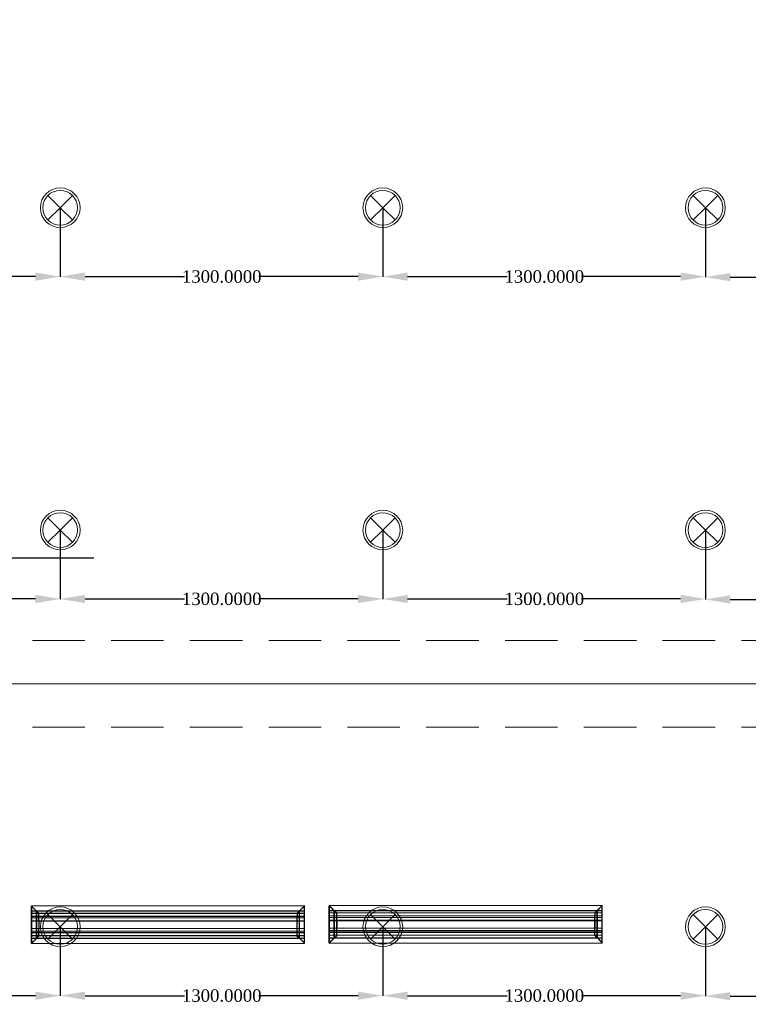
# Model space of a CAD drawing. Header units: inches. Extents: x -78787 to 29484, y -9517 to 23232.
# Tile 183 of 256: x 4043 to 6979, y 4351 to 8322. Entities that reach past the tile are written whole.
import ezdxf
from ezdxf import colors
from ezdxf.entities.mleader import LeaderData, LeaderLine
from ezdxf.enums import TextEntityAlignment as Align
from ezdxf.math import Vec2, Vec3

# ---------------------------------------------------------------- set-up
doc = ezdxf.new("R2010")
doc.units = ezdxf.units.IN
doc.header["$MEASUREMENT"] = 0
doc.linetypes.add('Dot & Dashed', pattern=[670.277762, 317.5, -176.388889, 0, -176.388874])
doc.linetypes.add('Hidden', pattern=[317.5, 211.666667, -105.833333])
for name, color, linetype in [('- განათება', 7, 'Continuous'), ('- მექანიკური ნაწილი', 7, 'Continuous'), ('Edges', 7, 'Continuous'), ('Structural - Bearing', 7, 'Continuous'), ('Structural - Grid', 7, 'Continuous')]:
    doc.layers.add(name, color=color, linetype=linetype)
for name, color, linetype, lineweight, true_color in [('New_Interior - Lamp_Pen_No__77', 7, 'Continuous', 20, 0xffeb28), ('Structural - Bearing_Pen_No__102', 7, 'Continuous', 13, 0xcccccc), ('Structural - Grid_Pen_No__81', 7, 'Continuous', 20, 0x6a6a6a)]:
    doc.layers.add(name, color=color, linetype=linetype, lineweight=lineweight, true_color=true_color)
doc.styles.add('CT', font='ARIALN.TTF', dxfattribs={"height": 200})
doc.styles.add('GENERATED_STYLE_2', font='txt')
doc.styles.get("Standard").update_dxf_attribs({"font": 'arial.ttf'})
doc.dimstyles.get("Standard").update_dxf_attribs({"dimtxt": 0.18, "dimasz": 0.18, "dimexe": 0.18, "dimexo": 0.0625, "dimgap": 0.09, "dimtad": 0, "dimtih": 1, "dimtoh": 1, "dimdec": 4, "dimzin": 0, "dimdsep": 46, "dimtxsty": 'Standard', "dimcen": 0.09, "dimadec": 0, "dimazin": 0, "dimtfac": 1, "dimtdec": 4, "dimtofl": 0, "dimtmove": 0, "dimatfit": 3, "dimfxl": 1, "dimtolj": 1, "dimtzin": 0, "dimarcsym": 0})

# ---------------------------------------------------------------- blocks, each defined once
blk = doc.blocks.new('Standard grid marker')
at = {"layer": 'Structural - Grid_Pen_No__81', "color": 251, "linetype": 'Continuous', "lineweight": 20, "true_color": 0x6a6a6a}
blk.add_line((1000, 0), (51328.1, 0), dxfattribs=at)
at = {"layer": 'Structural - Grid_Pen_No__81', "color": 251, "lineweight": 20, "true_color": 0x6a6a6a, "style": 'GENERATED_STYLE_2'}
for tag, p in [('AC_MarkerText_1_0', (-100, -144)), ('AC_MarkerText_1_1', (52428.1, -144))]:
    blk.add_attdef(tag, text='', height=100, rotation=180, dxfattribs=at).set_placement(p, align=Align.TOP_CENTER)
blk = doc.blocks.new('Beam_12', base_point=(-47008.8, 26663))
at = {"layer": 'Structural - Bearing_Pen_No__102', "color": 254, "linetype": 'Hidden', "lineweight": 13, "true_color": 0xcccccc}
for p, q in [((-22833.8, 26838), (-17183.8, 26838)), ((-22833.8, 26488), (-17183.8, 26488))]:
    blk.add_line(p, q, dxfattribs=at)
at = {"layer": 'Structural - Bearing_Pen_No__102', "color": 254, "linetype": 'Dot & Dashed', "lineweight": 13, "true_color": 0xcccccc}
blk.add_line((-47008.8, 26663), (991.2, 26663), dxfattribs=at)
blk = doc.blocks.new('lineardiffplan')
blk.add_lwpolyline([(393.1, 274.9), (1492.8, 274.9), (1492.8, 124.4), (393.1, 124.4)], close=True)
at = {"layer": 'Edges'}
for p, q in [((392.8, 274.9), (392.8, 274.6)), ((393.1, 274.9), (392.8, 274.9)), ((422.8, 244.9), (392.8, 274.9)), ((392.8, 274.6), (392.9, 274.5)), ((392.9, 125.2), (392.9, 274.5)), ((412.4, 255), (392.9, 274.5)), ((1492.8, 255.3), (392.9, 255.3)), ((392.9, 254.9), (1492.8, 254.9)), ((392.9, 244.9), (1492.8, 244.9)), ((393.1, 274.9), (393.2, 274.8)), ((393.2, 274.8), (412.7, 255.3)), ((412.4, 144.7), (412.4, 255)), ((412.8, 254.6), (412.4, 255)), ((412.7, 255.3), (413.1, 254.9)), ((412.8, 145.1), (412.8, 254.6)), ((412.8, 254.6), (422.8, 244.6)), ((413.1, 254.9), (423.1, 244.9)), ((422.8, 244.6), (422.8, 244.9)), ((422.8, 244.9), (423.1, 244.9)), ((422.8, 244.6), (422.8, 244.6)), ((422.8, 244.6), (422.8, 233.2)), ((423.1, 244.9), (423.1, 244.9)), ((1472.5, 254.9), (1462.5, 244.9)), ((1462.5, 244.9), (1462.5, 244.9)), ((1462.5, 244.9), (1462.8, 244.9)), ((1462.8, 244.9), (1492.8, 274.9)), ((1462.8, 244.9), (1462.9, 244.6)), ((1462.8, 244.5), (1462.9, 244.6)), ((1462.8, 233.2), (1462.8, 244.5)), ((1462.9, 244.6), (1472.8, 254.5)), ((1472.9, 255.3), (1472.5, 254.9)), ((1472.8, 254.5), (1473.2, 254.9)), ((1472.8, 254.5), (1472.8, 145.3)), ((1472.9, 255.3), (1492.4, 274.8)), ((1473.2, 254.9), (1492.8, 274.5)), ((1473.2, 144.9), (1473.2, 254.9)), ((1492.4, 274.8), (1492.5, 274.9)), ((1492.8, 274.9), (1492.5, 274.9)), ((1492.8, 274.5), (1492.8, 274.9)), ((1492.8, 274.5), (1492.8, 274.5)), ((1492.8, 125.4), (1492.8, 274.5)), ((392.9, 233.2), (1492.8, 233.2)), ((392.9, 233), (1492.8, 233)), ((392.9, 226.8), (1492.8, 226.8)), ((392.9, 226.5), (1492.8, 226.5)), ((392.9, 214.9), (1492.8, 214.9)), ((1492.8, 214.8), (392.9, 214.8)), ((422.4, 214.9), (422.3, 214.9)), ((422.8, 214.9), (422.4, 214.9)), ((422.8, 233), (422.8, 233.2)), ((422.8, 226.8), (422.8, 233)), ((422.8, 226.5), (422.8, 226.8)), ((422.8, 214.9), (422.8, 226.5)), ((422.8, 184.9), (422.8, 214.9)), ((423.2, 214.9), (422.8, 214.9)), ((423.2, 214.8), (422.8, 214.9)), ((423.2, 214.8), (423.2, 214.9)), ((423.2, 214.8), (423.2, 184.9)), ((1462.8, 214.9), (1462.4, 214.9)), ((1462.4, 214.9), (1462.4, 214.8)), ((1462.8, 214.9), (1462.4, 214.8)), ((1462.4, 184.9), (1462.4, 214.8)), ((1462.8, 233), (1462.8, 233.2)), ((1462.8, 226.8), (1462.8, 233)), ((1462.8, 226.5), (1462.8, 226.8)), ((1462.8, 214.9), (1462.8, 226.5)), ((1462.8, 214.9), (1462.8, 184.9)), ((1462.8, 214.9), (1463.2, 214.9)), ((1463.2, 214.9), (1463.3, 214.9)), ((1492.8, 184.9), (392.9, 184.9)), ((392.9, 173.2), (1492.8, 173.2)), ((392.9, 173), (1492.8, 173)), ((392.9, 166.8), (1492.8, 166.8)), ((392.9, 166.5), (1492.8, 166.5)), ((422.4, 184.9), (422.3, 184.9)), ((422.8, 184.9), (422.4, 184.9)), ((422.8, 184.9), (423.2, 184.9)), ((422.8, 173.2), (422.8, 184.9)), ((422.8, 173), (422.8, 173.2)), ((422.8, 173), (422.8, 166.8)), ((422.8, 166.5), (422.8, 166.8)), ((422.8, 155.1), (422.8, 166.5)), ((1462.4, 184.9), (1462.8, 184.9)), ((1462.8, 173.2), (1462.8, 184.9)), ((1463.2, 184.9), (1462.8, 184.9)), ((1462.8, 173), (1462.8, 173.2)), ((1462.8, 166.8), (1462.8, 173)), ((1462.8, 166.5), (1462.8, 166.8)), ((1462.8, 155.3), (1462.8, 166.5)), ((1463.2, 184.9), (1463.3, 184.9)), ((392.8, 124.9), (422.8, 154.9)), ((392.9, 125.2), (392.8, 125.1)), ((392.8, 125.1), (392.8, 124.9)), ((392.8, 124.9), (393.1, 124.9)), ((392.9, 154.9), (1492.8, 154.9)), ((1492.8, 144.9), (392.9, 144.9)), ((392.9, 125.2), (412.4, 144.7)), ((392.9, 144.5), (1492.8, 144.5)), ((393.2, 124.9), (393.1, 124.9)), ((412.7, 144.5), (393.2, 124.9)), ((412.8, 145.1), (412.4, 144.7)), ((412.7, 144.5), (413.1, 144.9)), ((412.8, 145.1), (422.8, 155.1)), ((423.1, 154.8), (413.1, 144.9)), ((422.8, 154.9), (422.8, 155.1)), ((422.8, 155.1), (422.8, 155.1)), ((423.1, 154.8), (422.8, 154.9)), ((423.1, 154.8), (423.1, 154.9)), ((1462.5, 154.8), (1462.4, 154.9)), ((1462.8, 154.9), (1462.5, 154.8)), ((1462.5, 154.8), (1472.4, 144.9)), ((1462.9, 155.2), (1462.8, 155.3)), ((1462.9, 155.2), (1462.8, 154.9)), ((1462.8, 154.9), (1492.8, 124.9)), ((1472.8, 145.3), (1462.9, 155.2)), ((1472.4, 144.9), (1472.8, 144.5)), ((1473.2, 144.9), (1472.8, 145.3)), ((1472.8, 144.5), (1492.4, 124.9)), ((1473.2, 144.9), (1492.8, 125.4)), ((1492.4, 124.9), (1492.8, 124.9)), ((1492.4, 124.9), (1492.4, 124.9)), ((1492.8, 125.3), (1492.8, 125.4)), ((1492.8, 124.9), (1492.8, 125.3))]:
    blk.add_line(p, q, dxfattribs=at)
blk = doc.blocks.new('Recessed Spot')
at = {"layer": 'New_Interior - Lamp_Pen_No__77', "color": 2, "linetype": 'Continuous', "lineweight": 20, "true_color": 0xffeb28}
for q in [(-49.5, 49.5), (49.5, 49.5), (-49.5, -49.5), (49.5, -49.5)]:
    blk.add_line((0, 0), q, dxfattribs=at)
at = {"layer": 'New_Interior - Lamp_Pen_No__77', "color": 2, "linetype": 'Continuous', "lineweight": 20, "true_color": 0xffeb28, "flags": 128}
blk.add_lwpolyline([(80, 0, 1), (-80, 0, 1)], format="xyb", close=True, dxfattribs=at)
at = {"layer": 'New_Interior - Lamp_Pen_No__77', "color": 2, "linetype": 'Continuous', "lineweight": 20, "true_color": 0xffeb28}
blk.add_circle((0, 0), 70, dxfattribs=at)
blk = doc.blocks.new('_DotSmall')
at = {"color": 0, "linetype": 'ByBlock', "const_width": 0.5}
blk.add_lwpolyline([(-0.0625, 0, 1), (0.0625, 0, 1)], format="xyb", close=True, dxfattribs=at)
blk = doc.blocks.new('*D868')
at = {"layer": '- განათება', "color": 0, "lineweight": -2, "transparency": 16777216}
for p, q in [((2905.9, 7563.9), (2905.9, 7285.8)), ((4205.9, 7563.9), (4205.9, 7285.8)), ((3005.9, 7286), (3407.2, 7286)), ((4105.9, 7286), (3706.4, 7286))]:
    blk.add_line(p, q, dxfattribs=at)
at = {"layer": '- განათება', "color": 0, "transparency": 16777216}
for points in [[(3005.9, 7302.7), (3005.9, 7269.3), (2905.9, 7286)], [(4105.9, 7302.7), (4105.9, 7269.3), (4205.9, 7286)]]:
    blk.add_solid(points, dxfattribs=at)
at = {"layer": 'Defpoints', "color": 0, "transparency": 16777216}
for p in [(2905.9, 7564), (4205.9, 7564), (4205.9, 7286)]:
    blk.add_point(p, dxfattribs=at)
at = {"layer": '- განათება', "color": 0, "transparency": 16777216, "insert": (3556.8, 7286), "char_height": 50, "attachment_point": 5}
blk.add_mtext('\\A1;{\\fSylfaen|b0|i0|c0|p18;1300.0000}', dxfattribs=at)
blk = doc.blocks.new('*D865')
at = {"layer": '- განათება', "color": 0, "lineweight": -2, "transparency": 16777216}
for p, q in [((4205.9, 7563.9), (4205.9, 7285.8)), ((5505.9, 7563.9), (5505.9, 7285.8)), ((4305.9, 7286), (4707.2, 7286)), ((5405.9, 7286), (5006.4, 7286))]:
    blk.add_line(p, q, dxfattribs=at)
at = {"layer": '- განათება', "color": 0, "transparency": 16777216}
for points in [[(4305.9, 7302.7), (4305.9, 7269.3), (4205.9, 7286)], [(5405.9, 7302.7), (5405.9, 7269.3), (5505.9, 7286)]]:
    blk.add_solid(points, dxfattribs=at)
at = {"layer": 'Defpoints', "color": 0, "transparency": 16777216}
for p in [(4205.9, 7564), (5505.9, 7564), (5505.9, 7286)]:
    blk.add_point(p, dxfattribs=at)
at = {"layer": '- განათება', "color": 0, "transparency": 16777216, "insert": (4856.8, 7286), "char_height": 50, "attachment_point": 5}
blk.add_mtext('\\A1;{\\fSylfaen|b0|i0|c0|p18;1300.0000}', dxfattribs=at)
blk = doc.blocks.new('*D866')
at = {"layer": '- განათება', "color": 0, "lineweight": -2, "transparency": 16777216}
for p, q in [((5505.9, 7563.9), (5505.9, 7285.8)), ((6805.9, 7563.9), (6805.9, 7285.8)), ((5605.9, 7286), (6007.2, 7286)), ((6705.9, 7286), (6306.4, 7286))]:
    blk.add_line(p, q, dxfattribs=at)
at = {"layer": '- განათება', "color": 0, "transparency": 16777216}
for points in [[(5605.9, 7302.7), (5605.9, 7269.3), (5505.9, 7286)], [(6705.9, 7302.7), (6705.9, 7269.3), (6805.9, 7286)]]:
    blk.add_solid(points, dxfattribs=at)
at = {"layer": 'Defpoints', "color": 0, "transparency": 16777216}
for p in [(5505.9, 7564), (6805.9, 7564), (6805.9, 7286)]:
    blk.add_point(p, dxfattribs=at)
at = {"layer": '- განათება', "color": 0, "transparency": 16777216, "insert": (6156.8, 7286), "char_height": 50, "attachment_point": 5}
blk.add_mtext('\\A1;{\\fSylfaen|b0|i0|c0|p18;1300.0000}', dxfattribs=at)
blk = doc.blocks.new('*D867')
at = {"layer": '- განათება', "color": 0, "lineweight": -2, "transparency": 16777216}
for p, q in [((6805.9, 7563.9), (6805.9, 7283.8)), ((7805.9, 7563.9), (7805.9, 7283.8)), ((6905.9, 7284), (7255.9, 7284)), ((7705.9, 7284), (7555.1, 7284))]:
    blk.add_line(p, q, dxfattribs=at)
at = {"layer": '- განათება', "color": 0, "transparency": 16777216}
for points in [[(6905.9, 7300.7), (6905.9, 7267.3), (6805.9, 7284)], [(7705.9, 7300.7), (7705.9, 7267.3), (7805.9, 7284)]]:
    blk.add_solid(points, dxfattribs=at)
at = {"layer": 'Defpoints', "color": 0, "transparency": 16777216}
for p in [(6805.9, 7564), (7805.9, 7564), (7805.9, 7284)]:
    blk.add_point(p, dxfattribs=at)
at = {"layer": '- განათება', "color": 0, "transparency": 16777216, "insert": (7405.5, 7284), "char_height": 50, "attachment_point": 5}
blk.add_mtext('\\A1;{\\fSylfaen|b0|i0|c0|p18;1000.0000}', dxfattribs=at)
blk = doc.blocks.new('*D889')
at = {"layer": '- განათება', "color": 0, "lineweight": -2, "transparency": 16777216}
for p, q in [((2905.9, 6263.9), (2905.9, 5985.8)), ((4205.9, 6263.9), (4205.9, 5985.8)), ((3005.9, 5986), (3407.2, 5986)), ((4105.9, 5986), (3706.4, 5986))]:
    blk.add_line(p, q, dxfattribs=at)
at = {"layer": '- განათება', "color": 0, "transparency": 16777216}
for points in [[(3005.9, 6002.7), (3005.9, 5969.3), (2905.9, 5986)], [(4105.9, 6002.7), (4105.9, 5969.3), (4205.9, 5986)]]:
    blk.add_solid(points, dxfattribs=at)
at = {"layer": 'Defpoints', "color": 0, "transparency": 16777216}
for p in [(2905.9, 6264), (4205.9, 6264), (4205.9, 5986)]:
    blk.add_point(p, dxfattribs=at)
at = {"layer": '- განათება', "color": 0, "transparency": 16777216, "insert": (3556.8, 5986), "char_height": 50, "attachment_point": 5}
blk.add_mtext('\\A1;{\\fSylfaen|b0|i0|c0|p18;1300.0000}', dxfattribs=at)
blk = doc.blocks.new('*D890')
at = {"layer": '- განათება', "color": 0, "lineweight": -2, "transparency": 16777216}
for p, q in [((4205.9, 6263.9), (4205.9, 5985.8)), ((5505.9, 6263.9), (5505.9, 5985.8)), ((4305.9, 5986), (4707.2, 5986)), ((5405.9, 5986), (5006.4, 5986))]:
    blk.add_line(p, q, dxfattribs=at)
at = {"layer": '- განათება', "color": 0, "transparency": 16777216}
for points in [[(4305.9, 6002.7), (4305.9, 5969.3), (4205.9, 5986)], [(5405.9, 6002.7), (5405.9, 5969.3), (5505.9, 5986)]]:
    blk.add_solid(points, dxfattribs=at)
at = {"layer": 'Defpoints', "color": 0, "transparency": 16777216}
for p in [(4205.9, 6264), (5505.9, 6264), (5505.9, 5986)]:
    blk.add_point(p, dxfattribs=at)
at = {"layer": '- განათება', "color": 0, "transparency": 16777216, "insert": (4856.8, 5986), "char_height": 50, "attachment_point": 5}
blk.add_mtext('\\A1;{\\fSylfaen|b0|i0|c0|p18;1300.0000}', dxfattribs=at)
blk = doc.blocks.new('*D891')
at = {"layer": '- განათება', "color": 0, "lineweight": -2, "transparency": 16777216}
for p, q in [((5505.9, 6263.9), (5505.9, 5985.8)), ((6805.9, 6263.9), (6805.9, 5985.8)), ((5605.9, 5986), (6007.2, 5986)), ((6705.9, 5986), (6306.4, 5986))]:
    blk.add_line(p, q, dxfattribs=at)
at = {"layer": '- განათება', "color": 0, "transparency": 16777216}
for points in [[(5605.9, 6002.7), (5605.9, 5969.3), (5505.9, 5986)], [(6705.9, 6002.7), (6705.9, 5969.3), (6805.9, 5986)]]:
    blk.add_solid(points, dxfattribs=at)
at = {"layer": 'Defpoints', "color": 0, "transparency": 16777216}
for p in [(5505.9, 6264), (6805.9, 6264), (6805.9, 5986)]:
    blk.add_point(p, dxfattribs=at)
at = {"layer": '- განათება', "color": 0, "transparency": 16777216, "insert": (6156.8, 5986), "char_height": 50, "attachment_point": 5}
blk.add_mtext('\\A1;{\\fSylfaen|b0|i0|c0|p18;1300.0000}', dxfattribs=at)
blk = doc.blocks.new('*D892')
at = {"layer": '- განათება', "color": 0, "lineweight": -2, "transparency": 16777216}
for p, q in [((6805.9, 6263.9), (6805.9, 5983.8)), ((7805.9, 6263.9), (7805.9, 5983.8)), ((6905.9, 5984), (7255.9, 5984)), ((7705.9, 5984), (7555.1, 5984))]:
    blk.add_line(p, q, dxfattribs=at)
at = {"layer": '- განათება', "color": 0, "transparency": 16777216}
for points in [[(6905.9, 6000.7), (6905.9, 5967.3), (6805.9, 5984)], [(7705.9, 6000.7), (7705.9, 5967.3), (7805.9, 5984)]]:
    blk.add_solid(points, dxfattribs=at)
at = {"layer": 'Defpoints', "color": 0, "transparency": 16777216}
for p in [(6805.9, 6264), (7805.9, 6264), (7805.9, 5984)]:
    blk.add_point(p, dxfattribs=at)
at = {"layer": '- განათება', "color": 0, "transparency": 16777216, "insert": (7405.5, 5984), "char_height": 50, "attachment_point": 5}
blk.add_mtext('\\A1;{\\fSylfaen|b0|i0|c0|p18;1000.0000}', dxfattribs=at)
blk = doc.blocks.new('*D908')
at = {"layer": '- განათება', "color": 0, "lineweight": -2, "transparency": 16777216}
for p, q in [((2905.9, 4663.9), (2905.9, 4385.8)), ((4205.9, 4663.9), (4205.9, 4385.8)), ((3005.9, 4386), (3407.2, 4386)), ((4105.9, 4386), (3706.4, 4386))]:
    blk.add_line(p, q, dxfattribs=at)
at = {"layer": '- განათება', "color": 0, "transparency": 16777216}
for points in [[(3005.9, 4402.7), (3005.9, 4369.3), (2905.9, 4386)], [(4105.9, 4402.7), (4105.9, 4369.3), (4205.9, 4386)]]:
    blk.add_solid(points, dxfattribs=at)
at = {"layer": 'Defpoints', "color": 0, "transparency": 16777216}
for p in [(2905.9, 4664), (4205.9, 4664), (4205.9, 4386)]:
    blk.add_point(p, dxfattribs=at)
at = {"layer": '- განათება', "color": 0, "transparency": 16777216, "insert": (3556.8, 4386), "char_height": 50, "attachment_point": 5}
blk.add_mtext('\\A1;{\\fSylfaen|b0|i0|c0|p18;1300.0000}', dxfattribs=at)
blk = doc.blocks.new('*D909')
at = {"layer": '- განათება', "color": 0, "lineweight": -2, "transparency": 16777216}
for p, q in [((4205.9, 4663.9), (4205.9, 4385.8)), ((5505.9, 4663.9), (5505.9, 4385.8)), ((4305.9, 4386), (4707.2, 4386)), ((5405.9, 4386), (5006.4, 4386))]:
    blk.add_line(p, q, dxfattribs=at)
at = {"layer": '- განათება', "color": 0, "transparency": 16777216}
for points in [[(4305.9, 4402.7), (4305.9, 4369.3), (4205.9, 4386)], [(5405.9, 4402.7), (5405.9, 4369.3), (5505.9, 4386)]]:
    blk.add_solid(points, dxfattribs=at)
at = {"layer": 'Defpoints', "color": 0, "transparency": 16777216}
for p in [(4205.9, 4664), (5505.9, 4664), (5505.9, 4386)]:
    blk.add_point(p, dxfattribs=at)
at = {"layer": '- განათება', "color": 0, "transparency": 16777216, "insert": (4856.8, 4386), "char_height": 50, "attachment_point": 5}
blk.add_mtext('\\A1;{\\fSylfaen|b0|i0|c0|p18;1300.0000}', dxfattribs=at)
blk = doc.blocks.new('*D910')
at = {"layer": '- განათება', "color": 0, "lineweight": -2, "transparency": 16777216}
for p, q in [((5505.9, 4663.9), (5505.9, 4385.8)), ((6805.9, 4663.9), (6805.9, 4385.8)), ((5605.9, 4386), (6007.2, 4386)), ((6705.9, 4386), (6306.4, 4386))]:
    blk.add_line(p, q, dxfattribs=at)
at = {"layer": '- განათება', "color": 0, "transparency": 16777216}
for points in [[(5605.9, 4402.7), (5605.9, 4369.3), (5505.9, 4386)], [(6705.9, 4402.7), (6705.9, 4369.3), (6805.9, 4386)]]:
    blk.add_solid(points, dxfattribs=at)
at = {"layer": 'Defpoints', "color": 0, "transparency": 16777216}
for p in [(5505.9, 4664), (6805.9, 4664), (6805.9, 4386)]:
    blk.add_point(p, dxfattribs=at)
at = {"layer": '- განათება', "color": 0, "transparency": 16777216, "insert": (6156.8, 4386), "char_height": 50, "attachment_point": 5}
blk.add_mtext('\\A1;{\\fSylfaen|b0|i0|c0|p18;1300.0000}', dxfattribs=at)
blk = doc.blocks.new('*D911')
at = {"layer": '- განათება', "color": 0, "lineweight": -2, "transparency": 16777216}
for p, q in [((6805.9, 4663.9), (6805.9, 4383.8)), ((7805.9, 4663.9), (7805.9, 4383.8)), ((6905.9, 4384), (7255.9, 4384)), ((7705.9, 4384), (7555.1, 4384))]:
    blk.add_line(p, q, dxfattribs=at)
at = {"layer": '- განათება', "color": 0, "transparency": 16777216}
for points in [[(6905.9, 4400.7), (6905.9, 4367.3), (6805.9, 4384)], [(7705.9, 4400.7), (7705.9, 4367.3), (7805.9, 4384)]]:
    blk.add_solid(points, dxfattribs=at)
at = {"layer": 'Defpoints', "color": 0, "transparency": 16777216}
for p in [(6805.9, 4664), (7805.9, 4664), (7805.9, 4384)]:
    blk.add_point(p, dxfattribs=at)
at = {"layer": '- განათება', "color": 0, "transparency": 16777216, "insert": (7405.5, 4384), "char_height": 50, "attachment_point": 5}
blk.add_mtext('\\A1;{\\fSylfaen|b0|i0|c0|p18;1000.0000}', dxfattribs=at)

msp = doc.modelspace()

# ---------------------------------------------------------------- block references
at = {"layer": '- განათება', "color": 2, "linetype": 'Continuous', "lineweight": 20, "true_color": 0xffeb28, "zscale": 1000}
for p in [(4205.93152, 7563.9634), (5505.93152, 7563.9634), (6805.93152, 7563.9634), (4205.93152, 6263.9634), (5505.93152, 6263.9634), (4205.93152, 4663.9634), (5505.93152, 4663.9634), (6805.93152, 4663.9634)]:
    msp.add_blockref('Recessed Spot', p, dxfattribs=at)
at = {"layer": '- განათება', "color": 3, "linetype": 'Continuous', "lineweight": 20, "zscale": 1000}
msp.add_blockref('Recessed Spot', (6805.93152, 6263.9634), dxfattribs=at)
at = {"layer": '- მექანიკური ნაწილი', "xscale": -1, "rotation": 0.04479712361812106}
for p in [(5583.19962, 4473.19218), (6783.23233, 4474.95617)]:
    msp.add_blockref('lineardiffplan', p, dxfattribs=at)
at = {"layer": 'Structural - Bearing', "color": 254, "lineweight": 13, "true_color": 0xcccccc}
msp.add_blockref('Beam_12', (-21669.06848, 5643.35514), dxfattribs=at)
at = {"layer": 'Structural - Grid', "color": 8, "linetype": 'Continuous', "lineweight": 15, "zscale": 1000, "rotation": 180}
msp.add_blockref('Standard grid marker', (29284.00379, 5643.35514), dxfattribs=at)

# ---------------------------------------------------------------- dimensions: what is measured, and where the dimension line sits
at = {"layer": '- განათება', "color": 1}
for base, p1, p2, picture, middle in [((4205.93152, 7286), (2905.93152, 7563.9634), (4205.93152, 7563.9634), '*D868', (3556.80359, 7286)), ((5505.93152, 7286), (4205.93152, 7563.9634), (5505.93152, 7563.9634), '*D865', (4856.80359, 7286)), ((6805.93152, 7286), (5505.93152, 7563.9634), (6805.93152, 7563.9634), '*D866', (6156.80359, 7286)), ((7805.93152, 7284), (6805.93152, 7563.9634), (7805.93152, 7563.9634), '*D867', (7405.5, 7284)), ((4205.93152, 5986), (2905.93152, 6263.9634), (4205.93152, 6263.9634), '*D889', (3556.80359, 5986)), ((5505.93152, 5986), (4205.93152, 6263.9634), (5505.93152, 6263.9634), '*D890', (4856.80359, 5986)), ((6805.93152, 5986), (5505.93152, 6263.9634), (6805.93152, 6263.9634), '*D891', (6156.80359, 5986)), ((7805.93152, 5984), (6805.93152, 6263.9634), (7805.93152, 6263.9634), '*D892', (7405.5, 5984)), ((4205.93152, 4386), (2905.93152, 4663.9634), (4205.93152, 4663.9634), '*D908', (3556.80359, 4386)), ((5505.93152, 4386), (4205.93152, 4663.9634), (5505.93152, 4663.9634), '*D909', (4856.80359, 4386)), ((6805.93152, 4386), (5505.93152, 4663.9634), (6805.93152, 4663.9634), '*D910', (6156.80359, 4386)), ((7805.93152, 4384), (6805.93152, 4663.9634), (7805.93152, 4663.9634), '*D911', (7405.5, 4384))]:
    dim = msp.add_linear_dim(base=base, p1=p1, p2=p2, text='{\\fSylfaen|b0|i0|c0|p18;<>}', dimstyle='Standard', override={"dimtxt": 50, "dimasz": 100}, dxfattribs=at)
    dim.commit()
    dim.dimension.update_dxf_attribs({"geometry": picture, "text_midpoint": middle, "dimtype": 160})

# ---------------------------------------------------------------- leaders
at = {"layer": '- მექანიკური ნაწილი', "color": 7}
ml = msp.add_multileader_mtext('Standard', dxfattribs=at)
ml.set_content('{\\fSylfaen|b1|i0|c0|p18;\\C1;DB-HVAC\\C7;  \\fSylfaen|b0|i0|c0|p18;\\C1;QF-18         \\C7;N2XH-3X2.5}', color=7, style='CT')
ml.set_leader_properties()
ml.set_arrow_properties(name='DOTSMALL')
ml.build(insert=Vec2(0, 0))
ml.multileader.update_dxf_attribs({"has_dogleg": 0, "text_left_attachment_type": 6, "text_right_attachment_type": 6, "dogleg_length": 9, "arrow_head_size": 172.53719})
ctx = ml.context
ctx.base_point, ctx.char_height, ctx.arrow_head_size, ctx.landing_gap_size, ctx.plane_origin = Vec3(1727.52507, 6151.56214), 171.3007828, 172.53719, 57.5124, Vec3(-15005.65345, -4333.96178)
ctx.left_attachment, ctx.right_attachment, ctx.text_align_type = 6, 6, 1
notes = []
notes.append((ctx, [(1, (1, 1, 0), (1718.52507, 6151.56214), (1, 0), 9, [(2, [(1295.5, 8268.3791)], 0, [])])]))
ctx.mtext.insert, ctx.mtext.width, ctx.mtext.defined_height, ctx.mtext.alignment, ctx.mtext.flow_direction = Vec3(2728.62844, 6357.12308), 2531.4263669, 243.98464, 2, 5
for ctx, leaders in notes:
    for number, flags, end, landing, length, lines in leaders:
        leader = LeaderData()
        leader.index, (leader.has_last_leader_line, leader.has_dogleg_vector, leader.attachment_direction) = number, flags
        leader.last_leader_point, leader.dogleg_vector, leader.dogleg_length = Vec3(end), Vec3(landing), length
        for number, points, colour, breaks in lines:
            line = LeaderLine()
            line.index, line.vertices, line.color, line.breaks = number, Vec3.list(points), colors.encode_raw_color(colour), breaks
            leader.lines.append(line)
        ctx.leaders.append(leader)

doc.saveas('drawing.dxf')
